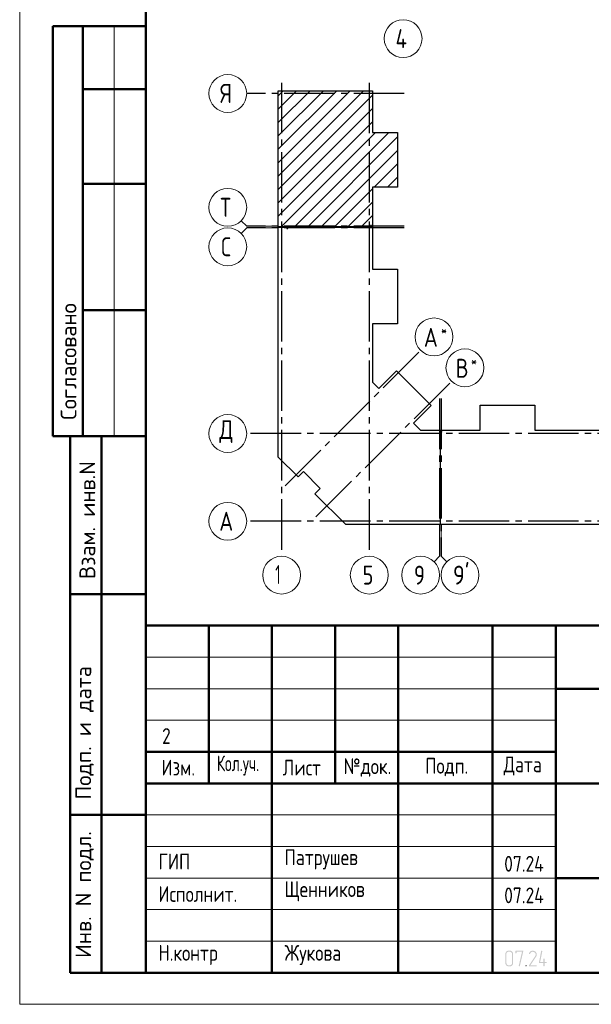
# Model space of a CAD drawing. Header units: millimetres. Extents: x 0 to 26306, y 0 to 29700.
# Tile 1 of 9: x 0 to 9064, y 0 to 15600. Entities that reach past the tile are written whole.
import ezdxf

# ---------------------------------------------------------------- set-up
doc = ezdxf.new("R2010")
doc.units = ezdxf.units.MM
doc.linetypes.add('______5', pattern=[1100, 800, -100, 100, -100])
doc.layers.add('Standard', color=7, linetype='Continuous', lineweight=25)
doc.layers.add('Оси', color=40, linetype='______5', lineweight=18)
doc.styles.add('GOST 2.304-81', font='txt')
doc.styles.add('ISOCPEUR', font='txt')

msp = doc.modelspace()

# ---------------------------------------------------------------- hatches: boundary and pattern name
at = {"layer": 'Standard', "linetype": 'Continuous', "lineweight": 25, "transparency": 33554687}
h = msp.add_hatch(color=7, dxfattribs=at)
h.paths.add_polyline_path([(7825, 655), (7825, 652), (7825, 649), (7825, 647), (7824, 644), (7824, 641), (7823, 639), (7822, 637), (7821, 634), (7820, 632), (7819, 630), (7818, 627), (7816, 625), (7815, 623), (7813, 621), (7812, 619), (7810, 617), (7808, 615), (7806, 613), (7804, 612), (7801, 610), (7799, 609), (7797, 607), (7795, 606), (7792, 605), (7790, 604), (7788, 603), (7785, 603), (7782, 602), (7780, 602), (7777, 601), (7775, 601), (7772, 601), (7754, 601), (7751, 601), (7749, 601), (7746, 602), (7744, 602), (7742, 603), (7739, 603), (7737, 604), (7735, 605), (7732, 606), (7730, 607), (7728, 609), (7726, 610), (7723, 611), (7721, 613), (7719, 615), (7717, 617), (7715, 619), (7713, 621), (7712, 623), (7710, 625), (7708, 627), (7707, 629), (7706, 632), (7705, 634), (7704, 636), (7703, 639), (7702, 641), (7702, 644), (7701, 646), (7701, 649), (7701, 652), (7701, 655), (7701, 797), (7701, 799), (7701, 802), (7701, 804), (7702, 807), (7702, 809), (7703, 812), (7704, 814), (7705, 817), (7706, 819), (7707, 821), (7708, 823), (7709, 826), (7711, 828), (7713, 830), (7714, 832), (7716, 834), (7718, 836), (7720, 838), (7722, 839), (7724, 841), (7727, 842), (7729, 844), (7731, 845), (7733, 846), (7736, 847), (7738, 848), (7741, 848), (7743, 849), (7746, 849), (7749, 850), (7751, 850), (7754, 850), (7772, 850), (7775, 850), (7777, 850), (7780, 849), (7782, 849), (7785, 848), (7787, 848), (7790, 847), (7792, 846), (7794, 845), (7797, 844), (7799, 843), (7801, 841), (7803, 840), (7805, 838), (7807, 836), (7809, 834), (7811, 832), (7813, 830), (7815, 828), (7816, 826), (7818, 824), (7819, 822), (7820, 820), (7821, 817), (7822, 815), (7823, 812), (7824, 810), (7824, 807), (7825, 805), (7825, 802), (7825, 799), (7825, 797)], flags=16)
h.paths.add_polyline_path([(7808, 654), (7808, 797), (7808, 800), (7807, 804), (7806, 807), (7805, 810), (7804, 813), (7802, 816), (7800, 819), (7797, 822), (7794, 824), (7792, 826), (7789, 828), (7785, 830), (7782, 831), (7779, 832), (7775, 832), (7772, 832), (7754, 832), (7750, 832), (7747, 832), (7744, 831), (7740, 830), (7737, 828), (7734, 826), (7731, 824), (7729, 822), (7726, 819), (7724, 816), (7722, 813), (7721, 810), (7720, 807), (7719, 804), (7718, 800), (7718, 797), (7718, 654), (7718, 651), (7719, 648), (7720, 644), (7721, 641), (7723, 638), (7725, 635), (7727, 632), (7729, 629), (7732, 627), (7735, 625), (7738, 623), (7741, 622), (7744, 620), (7747, 620), (7751, 619), (7754, 619), (7772, 619), (7775, 619), (7779, 620), (7782, 620), (7785, 621), (7788, 623), (7791, 625), (7794, 627), (7797, 629), (7800, 632), (7802, 634), (7804, 637), (7805, 640), (7806, 644), (7807, 647), (7808, 651)])
for points in [[(7985, 839), (7932, 608), (7931, 607), (7930, 606), (7930, 605), (7928, 603), (7923, 601), (7921, 601), (7920, 602), (7918, 602), (7917, 603), (7916, 604), (7915, 605), (7915, 605), (7915, 606), (7914, 607), (7914, 608), (7914, 609), (7914, 610), (7914, 612), (7965, 832), (7878, 832), (7878, 815), (7878, 814), (7878, 813), (7878, 812), (7878, 811), (7877, 810), (7877, 809), (7876, 809), (7876, 808), (7875, 807), (7873, 806), (7871, 806), (7869, 806), (7869, 806), (7868, 806), (7868, 806), (7867, 806), (7866, 807), (7865, 807), (7864, 807), (7863, 808), (7863, 808), (7862, 809), (7862, 810), (7861, 811), (7861, 811), (7861, 812), (7861, 813), (7861, 815), (7861, 841), (7861, 842), (7861, 843), (7861, 844), (7861, 845), (7861, 846), (7862, 846), (7862, 847), (7863, 848), (7863, 848), (7864, 849), (7865, 849), (7866, 849), (7866, 850), (7867, 850), (7868, 850), (7870, 850), (7976, 850), (7978, 850), (7980, 849), (7982, 849), (7983, 848), (7984, 847), (7985, 845), (7985, 844), (7985, 842)], [(8189, 601), (8083, 601), (8081, 601), (8080, 602), (8078, 603), (8076, 604), (8075, 606), (8075, 607), (8074, 609), (8074, 611), (8074, 612), (8074, 613), (8075, 614), (8075, 615), (8173, 763), (8177, 770), (8179, 776), (8180, 779), (8181, 782), (8181, 786), (8181, 789), (8181, 791), (8181, 793), (8181, 795), (8180, 798), (8180, 800), (8179, 802), (8179, 804), (8178, 805), (8177, 807), (8176, 809), (8175, 811), (8173, 813), (8172, 814), (8170, 816), (8169, 818), (8167, 819), (8165, 821), (8163, 822), (8162, 823), (8160, 824), (8158, 826), (8156, 827), (8154, 828), (8152, 828), (8150, 829), (8147, 830), (8145, 831), (8143, 831), (8141, 831), (8139, 832), (8136, 832), (8134, 832), (8131, 832), (8128, 831), (8125, 831), (8122, 830), (8119, 829), (8117, 828), (8114, 827), (8111, 825), (8109, 823), (8106, 821), (8104, 819), (8102, 816), (8099, 813), (8098, 809), (8096, 806), (8094, 802), (8094, 800), (8093, 799), (8092, 798), (8091, 798), (8090, 797), (8089, 797), (8088, 796), (8086, 796), (8084, 796), (8083, 797), (8081, 797), (8080, 798), (8079, 799), (8078, 800), (8078, 800), (8078, 801), (8077, 802), (8077, 803), (8077, 804), (8077, 805), (8077, 808), (8078, 810), (8079, 813), (8080, 816), (8082, 818), (8083, 820), (8084, 822), (8085, 825), (8087, 827), (8088, 829), (8090, 831), (8092, 832), (8093, 834), (8095, 836), (8097, 837), (8099, 839), (8101, 840), (8104, 843), (8108, 844), (8112, 846), (8116, 847), (8120, 849), (8124, 849), (8129, 850), (8133, 850), (8136, 850), (8139, 850), (8143, 849), (8146, 849), (8149, 848), (8151, 847), (8154, 847), (8157, 846), (8160, 844), (8163, 843), (8166, 842), (8168, 840), (8171, 839), (8174, 837), (8176, 835), (8179, 833), (8181, 830), (8184, 828), (8186, 825), (8188, 823), (8190, 820), (8191, 818), (8193, 815), (8194, 812), (8196, 810), (8197, 807), (8198, 804), (8198, 801), (8199, 798), (8199, 795), (8200, 792), (8200, 789), (8200, 784), (8199, 780), (8198, 776), (8197, 772), (8196, 770), (8195, 767), (8195, 765), (8193, 763), (8192, 760), (8191, 758), (8189, 755), (8188, 753), (8099, 619), (8189, 619), (8191, 619), (8192, 618), (8194, 618), (8195, 616), (8196, 615), (8197, 613), (8198, 612), (8198, 610), (8198, 608), (8197, 607), (8197, 605), (8195, 604), (8195, 603), (8194, 603), (8194, 602), (8193, 602), (8192, 602), (8191, 601), (8190, 601)], [(8322, 672), (8349, 672), (8351, 672), (8353, 672), (8354, 671), (8355, 669), (8357, 668), (8357, 667), (8358, 665), (8358, 663), (8358, 662), (8358, 660), (8357, 659), (8356, 657), (8355, 657), (8355, 656), (8354, 656), (8353, 655), (8352, 655), (8351, 655), (8350, 654), (8349, 654), (8322, 654), (8322, 610), (8322, 609), (8322, 608), (8322, 607), (8322, 606), (8321, 605), (8321, 605), (8321, 604), (8320, 603), (8319, 602), (8317, 602), (8316, 601), (8314, 601), (8313, 601), (8312, 601), (8312, 601), (8311, 602), (8310, 602), (8309, 602), (8308, 603), (8307, 603), (8307, 604), (8306, 605), (8306, 605), (8305, 606), (8305, 607), (8305, 608), (8305, 609), (8305, 610), (8305, 654), (8243, 654), (8241, 654), (8239, 655), (8237, 656), (8236, 657), (8235, 658), (8234, 660), (8234, 661), (8234, 663), (8234, 665), (8269, 843), (8270, 845), (8270, 846), (8271, 847), (8272, 848), (8278, 850), (8280, 850), (8281, 849), (8283, 849), (8284, 848), (8285, 847), (8285, 846), (8286, 846), (8286, 845), (8287, 844), (8287, 843), (8287, 842), (8287, 841), (8287, 839), (8253, 672), (8305, 672), (8305, 717), (8305, 718), (8305, 720), (8306, 721), (8307, 723), (8308, 723), (8309, 724), (8310, 725), (8310, 725), (8311, 725), (8312, 725), (8313, 726), (8314, 726), (8315, 726), (8317, 725), (8318, 725), (8320, 723), (8320, 723), (8321, 722), (8321, 721), (8322, 721), (8322, 720), (8322, 719), (8322, 718), (8322, 717)], [(8029, 619), (8031, 619), (8033, 618), (8034, 618), (8035, 616), (8037, 615), (8037, 613), (8038, 612), (8038, 610), (8038, 608), (8038, 607), (8037, 605), (8036, 604), (8035, 603), (8035, 603), (8034, 602), (8033, 602), (8032, 602), (8031, 601), (8030, 601), (8029, 601), (8027, 601), (8026, 602), (8024, 602), (8023, 604), (8022, 605), (8021, 607), (8020, 608), (8020, 610), (8020, 611), (8021, 613), (8022, 614), (8023, 616), (8023, 616), (8024, 617), (8024, 618), (8025, 618), (8026, 618), (8027, 619), (8028, 619)]]:
    msp.add_hatch(color=7, dxfattribs=at).paths.add_polyline_path(points, flags=16)

# ---------------------------------------------------------------- linework, layer by layer
at = {"layer": 'Standard', "color": 7, "linetype": 'Continuous', "lineweight": 50, "transparency": 33554687}
for p, q in [((2000, 15500), (527, 15500)), ((527, 15500), (527, 9000)), ((527, 15500), (527, 9000)), ((1000, 15500), (1000, 9000)), ((2000, 14500), (1000, 14500)), ((2000, 13000), (1000, 13000)), ((2000, 11000), (1000, 11000)), ((0, 9000), (6, 9000)), ((527, 9000), (2000, 9000)), ((800, 500), (800, 9000)), ((800, 500), (800, 9000)), ((1300, 500), (1300, 9000)), ((800, 6500), (2000, 6500)), ((2000, 500), (2000, 6000)), ((2000, 6000), (20500, 6000)), ((3000, 3500), (3000, 6000)), ((4000, 500), (4000, 6000)), ((5000, 3500), (5000, 6000)), ((6000, 500), (6000, 6000)), ((7500, 500), (7500, 6000)), ((8500, 500), (8500, 6000)), ((8500, 5000), (20500, 5000)), ((2000, 4000), (8500, 4000)), ((2000, 4000), (8500, 4000)), ((2000, 3500), (8500, 3500)), ((2000, 3500), (8500, 3500)), ((8500, 3500), (20500, 3500)), ((800, 3000), (2000, 3000)), ((8500, 2000), (20500, 2000)), ((2000, 500), (800, 500))]:
    msp.add_line(p, q, dxfattribs=at)
at = {"layer": 'Standard', "color": 7, "linetype": 'Continuous', "lineweight": 13, "transparency": 33554687}
for p, q in [((1500, 15500), (1500, 9000)), ((3600, 12327), (3512, 12415)), ((3600, 12327), (4100, 12327)), ((3600, 12302), (3512, 12214)), ((3600, 12302), (4100, 12302)), ((6658, 7100), (6658, 7600)), ((6683, 7100), (6683, 7600)), ((6658, 7100), (6570, 7012)), ((6683, 7100), (6771, 7012)), ((2000, 5500), (8500, 5500)), ((2000, 5000), (8500, 5000)), ((2000, 4500), (8500, 4500)), ((2000, 3000), (8500, 3000)), ((2000, 2500), (8500, 2500)), ((2000, 2500), (8500, 2500)), ((2000, 2000), (8500, 2000)), ((2000, 2000), (8500, 2000)), ((2000, 1500), (8500, 1500)), ((2000, 1000), (8500, 1000))]:
    msp.add_line(p, q, dxfattribs=at)
at = {"layer": 'Standard', "color": 7, "linetype": 'Continuous', "lineweight": 35, "transparency": 33554687}
for p, q in [((4100, 13334), (5240, 14474)), ((4100, 13758), (4816, 14474)), ((4100, 14182), (4392, 14474)), ((4100, 13121), (5453, 14474)), ((4100, 13546), (5028, 14474)), ((4100, 13970), (4604, 14474)), ((4100, 14394), (4180, 14474)), ((4100, 12909), (5596, 14405)), ((4100, 12697), (5596, 14193)), ((4100, 12485), (5596, 13981)), ((4144, 12317), (5640, 13813)), ((4356, 12317), (5852, 13813)), ((4568, 12317), (5993, 13742)), ((4781, 12317), (5993, 13529)), ((5621, 12945), (5993, 13317)), ((5833, 12945), (5993, 13105)), ((4993, 12317), (5596, 12920)), ((5205, 12317), (5596, 12708)), ((5417, 12317), (5596, 12496))]:
    msp.add_line(p, q, dxfattribs=at)
at = {"layer": 'Standard', "color": 7, "linetype": 'Continuous', "lineweight": 25, "transparency": 33554687}
msp.add_line((2000, 500), (20500, 500), dxfattribs=at)
msp.add_line((2000, 500), (20500, 500), dxfattribs=at)
msp.add_line((2000, 500), (20500, 500), dxfattribs=at)
at = {"layer": 'Standard', "color": 7, "linetype": 'Continuous', "lineweight": 13, "transparency": 33554687}
msp.add_lwpolyline([(0, 0), (21000, 0), (21000, 29700), (0, 29700), (0, 0)], close=True, dxfattribs=at)
at = {"layer": 'Standard', "color": 7, "linetype": 'Continuous', "lineweight": 50, "transparency": 33554687}
msp.add_lwpolyline([(2000, 29200), (20500, 29200), (20500, 500), (2000, 500), (2000, 29200)], close=True, dxfattribs=at)
at = {"layer": 'Standard', "color": 7, "linetype": 'Continuous', "lineweight": 25, "transparency": 33554687}
for points in [[(4100, 12317), (4100, 14474), (5596, 14474), (5596, 13813), (5993, 13813), (5993, 12945), (5596, 12945), (5596, 12317), (5578, 12317), (5578, 12337), (5563, 12337), (5563, 12317), (4100, 12317)], [(4100, 8857), (4100, 12312), (4238, 12312), (4238, 12292), (4253, 12292), (4253, 12312), (5596, 12312), (5596, 11649), (5993, 11649), (5993, 10781), (5596, 10781), (5596, 9855), (5694, 9757), (5975, 10038), (6524, 9489), (6243, 9208), (6355, 9096), (6668, 9096), (6668, 7600), (5170, 7600), (4682, 8088), (4767, 8173), (4499, 8441), (4414, 8356), (4100, 8670), (4100, 8857)], [(6673, 7600), (6673, 9063), (6693, 9063), (6693, 9078), (6673, 9078), (6673, 9096), (7301, 9096), (7301, 9493), (8169, 9493), (8169, 9096), (8787, 9096), (9405, 9096), (9405, 9493), (10273, 9493), (10273, 9096), (10934, 9096), (10934, 7600), (8787, 7600), (6673, 7600)]]:
    msp.add_lwpolyline(points, dxfattribs=at)
at = {"layer": 'Оси', "color": 8, "linetype": '______5', "lineweight": -3, "transparency": 33554687}
for p, q in [((4153, 14601), (4153, 7100)), ((5543, 14601), (5543, 7100)), ((6096, 14431), (3600, 14431)), ((6096, 12327), (3600, 12327)), ((6096, 12302), (3600, 12302)), ((4208, 8212), (6358, 10362)), ((4698, 7722), (6848, 9872)), ((6658, 9596), (6658, 7100)), ((6683, 9596), (6683, 7100)), ((11061, 9043), (3600, 9043)), ((11061, 9043), (3600, 9043)), ((11061, 7653), (3600, 7653))]:
    msp.add_line(p, q, dxfattribs=at)
at = {"layer": 'Оси', "color": 7, "linetype": 'Continuous', "lineweight": 13, "transparency": 33554687}
for centre in [(6080, 15300), (3300, 14431), (3300, 12627), (3300, 12002), (6570, 10574), (7060, 10084), (3300, 9043), (3300, 9043), (3300, 7653), (4153, 6800), (5543, 6800), (6358, 6800), (6983, 6800)]:
    msp.add_circle(centre, 300, dxfattribs=at)

# ---------------------------------------------------------------- texts
at = {"layer": 'Standard', "color": 7, "linetype": 'Continuous', "lineweight": 50, "transparency": 33554687, "char_height": 250, "attachment_point": 7, "rotation": 90, "style": 'ISOCPEUR'}
for s, insert, width in [('\\A1;{\\fISOCPEUR|i0|b0;\\H250.000000;\\W1.000000;\\C7;Согласовано}\\P', (900, 9261), 2071.88), ('\\A1;{\\fISOCPEUR|i0|b0;\\H250.000000;\\W1.000000;\\C7;Взам. инв.N}\\P', (1198, 6736), 1909.1), ('\\A1;{\\fISOCPEUR|i0|b0;\\H250.000000;\\W1.000000;\\C7;Подп. и дата}\\P', (1174, 3242), 2197.06), ('\\A1;{\\fISOCPEUR|i0|b0;\\H250.000000;\\W1.000000;\\C7;Инв. N подл.}\\P', (1174, 734), 2021.79)]:
    msp.add_mtext(s, dxfattribs=dict(at, insert=insert, width=width))
at = {"layer": 'Standard', "color": 7, "linetype": 'Continuous', "lineweight": 18, "transparency": 33554687, "insert": (2327, 4250), "char_height": 250, "width": 283.33, "attachment_point": 5, "style": 'GOST 2.304-81'}
msp.add_mtext('\\A1;{\\fGOST 2.304-81|i0|b0;\\H250.000000;\\W1.000000;\\C7;2}\\P', dxfattribs=at)
at = {"layer": 'Standard', "color": 7, "linetype": 'Continuous', "lineweight": 25, "transparency": 33554687, "char_height": 250, "attachment_point": 7, "style": 'GOST 2.304-81'}
for s, insert, width in [('Изм.', (2248, 3625), 631.15), ('Лист', (4171, 3625), 782.23), ('№док.', (5135, 3607), 853.39), ('Подп.', (6431, 3614), 764.53), ('Дата', (7673, 3625), 782.23), ('\\W0.83;Кол.уч.', (3127, 3625), 799.96), ('ГИП', (2200, 2137), 586.81), ('Патрушев', (4200, 2137), 1386.36), ('07.24', (7683, 2101), 817.63), ('Исполнит.', (2200, 1622), 1386.36), ('Щенников', (4200, 1631), 1333.08), ('07.24', (7683, 1601), 817.63), ('Н.контр', (2200, 622), 1102.09), ('Жукова', (4200, 622), 1031.11)]:
    msp.add_mtext(s, dxfattribs=dict(at, insert=insert, width=width))
at = {"layer": 'Оси', "color": 7, "linetype": 'Continuous', "lineweight": 25, "transparency": 33554687, "attachment_point": 7, "style": 'ISOCPEUR'}
for s, insert, char_height, width in [('\\W0.80;4', (5960, 15150), 300, 359.83), ('\\W0.80;Я', (3180, 14281), 300, 359.83), ('\\W0.80;Т', (3180, 12477), 300, 359.83), ('\\W0.78;С', (3195, 11852), 300, 326.41), ('\\W0.80;*', (6679, 10592), 180, 215.9), ('\\W0.82;А', (6409, 10417), 300, 392.65), ('\\W0.80;*', (7154, 10102), 180, 215.9), ('\\W0.80;В', (6914, 9927), 300, 359.83), ('\\W0.82;Д', (3165, 8893), 300, 392.65), ('\\W0.82;А', (3165, 7503), 300, 392.65), ('\\W0.56;1', (4053, 6660), 300, 233.34), ('\\W0.78;5', (5438, 6650), 300, 326.41), ('\\W0.78;9', (6253, 6650), 300, 326.41), ("\\W0.84;9'", (6871, 6650), 300, 440.65)]:
    msp.add_mtext(s, dxfattribs=dict(at, insert=insert, char_height=char_height, width=width))

doc.saveas('drawing.dxf')
